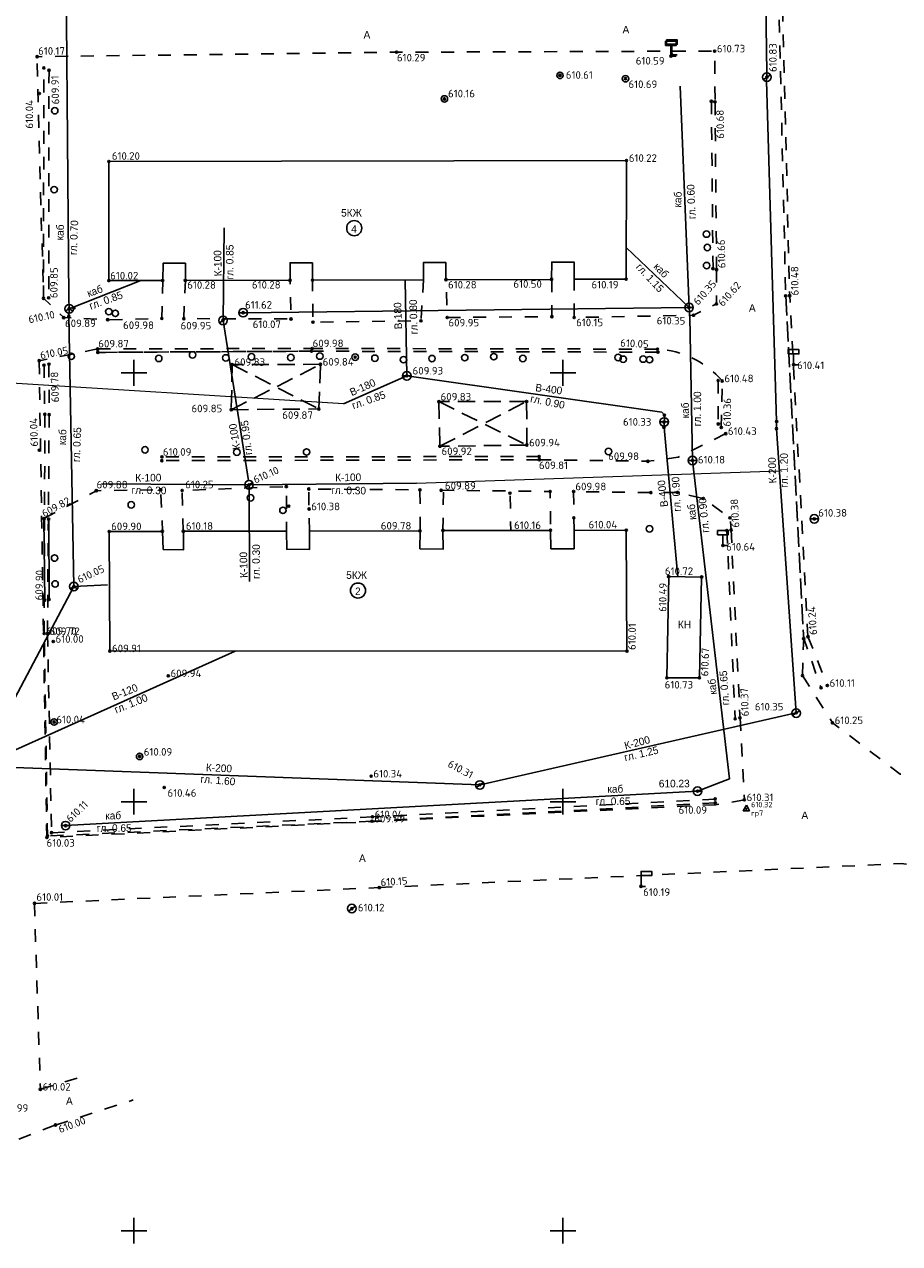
# Model space of a CAD drawing. Header units: metres. Extents: x 550378 to 551400, y 4595394 to 4596257.
# Tile 24 of 43: x 550937 to 551039, y 4595798 to 4595941. Entities that reach past the tile are written whole.
import ezdxf

# ---------------------------------------------------------------- set-up
doc = ezdxf.new("R2010")
doc.units = ezdxf.units.M
doc.header["$PDMODE"] = 32
doc.header["$PDSIZE"] = 0.25
doc.linetypes.add('Д_ТРОТ_ТРУБА', pattern=[3, 1.5, -1.5])
doc.linetypes.add('НАВЕС_ОПОРЫ', pattern=[3, 2, -1])
for name, color, linetype in [('(001) Сетка', 92, 'Continuous'), ('(003) Пункты', 7, 'Continuous'), ('(007) Здания', 7, 'Continuous'), ('(011) Колодцы', 7, 'Continuous'), ('(014) Водопровод', 5, 'ИК_Водопровод -------в--------'), ('(016) Кабель', 1, 'Continuous'), ('(017) Канализация', 32, 'KANALIS_K_1'), ('(025) Дорога', 7, 'Continuous'), ('(026) Д_знаки', 7, 'Continuous'), ('(038) Деревья', 7, 'Continuous'), ('daroga', 6, 'Continuous'), ('V-CTRL-HCPT', 150, 'Continuous'), ('V-NODE', 1, 'Continuous'), ('V-NODE-TEXT', 11, 'Continuous')]:
    doc.layers.add(name, color=color, linetype=linetype)
doc.styles.add('BM-431', font='txt')
doc.styles.add('D-431', font='txt')
doc.styles.add('P-131', font='txt')
doc.styles.add('S', font='txtwr', dxfattribs={"oblique": 15})
doc.styles.get("Standard").update_dxf_attribs({"font": 'simplex.shx'})
doc.linetypes.add('KANALIS_K', pattern='A,1,["<",Standard,S=1.8,R=0,X=-0.9,Y=-0.9],3,-1,["К",Standard,S=1.8,R=0,X=-0.9,Y=-0.9],-1,10', length=16)
doc.linetypes.add('KANALIS_K_1', pattern='A,1,[">",Standard,S=1.8,R=0,X=-0.9,Y=-0.9],3,-1,["К",Standard,S=1.8,R=0,X=-0.9,Y=-0.9],-1,10', length=16)
doc.linetypes.add('KANALIS_KN', pattern='A,1,["<",Standard,S=1.8,R=0,X=-0.9,Y=-0.9],3,-1,["КН",Standard,S=1.8,R=0,X=-0.9,Y=-0.9],-3,10', length=18)
doc.linetypes.add('ИК_Водопровод -------в--------', pattern='A,9,-0.6,["В",Standard,S=1.2,R=0,X=0,Y=-0.6],-1.2', length=10.8)
doc.linetypes.add('ИК_Э_КАБ_НН', pattern='A,8,-2,["<",Standard,S=1,R=0,X=0,Y=-0.5],8,[">",Standard,S=1,R=0,X=-0.5,Y=-0.5],-2', length=20)

# ---------------------------------------------------------------- blocks, each defined once
blk = doc.blocks.new('I01179')
for q in [(-0.87, -0.5), (0.87, -0.5)]:
    blk.add_line((0, 0), q)
blk.add_circle((0, 0), 1)
at = {"color": 4, "style": 'S', "oblique": 15}
blk.add_attdef('Z', (1.666403, -1.198549), '', height=2, dxfattribs=at)
blk = doc.blocks.new('I01172')
blk.add_line((-1, 0), (1, 0))
blk.add_circle((0, 0), 1)
at = {"style": 'S', "oblique": 15}
for tag, p in [('Z', (1.710759, 0.304264)), ('D', (1.754081, -2.326638))]:
    blk.add_attdef(tag, p, '', height=2, dxfattribs=at)
blk = doc.blocks.new('I01171')
blk.add_line((-0.722283, 0.697501), (0.702286, -0.69785))
blk.add_circle((0, 0), 1)
at = {"color": 4, "style": 'S', "oblique": 15}
blk.add_attdef('Z', (1.616431, -1.093486), '', height=2, dxfattribs=at)
blk = doc.blocks.new('d')
at = {"layer": '(038) Деревья'}
blk.add_ellipse((0, 0), major_axis=(0.265, 0.265), ratio=1, start_param=5.497787, end_param=11.780972, dxfattribs=at)
blk = doc.blocks.new('I02090')
at = {"linetype": 'Continuous'}
blk.add_lwpolyline([(1, 0), (0, 0), (0, 3.5), (2.5, 3.5), (2.5, 2.5), (0, 2.5)], dxfattribs=at)
at = {"color": 4, "style": 'S', "oblique": 15}
blk.add_attdef('Z', (2.024252, -0.306802), '', height=2, dxfattribs=at)
blk = doc.blocks.new('I02060')
at = {"linetype": 'Continuous'}
blk.add_lwpolyline([(-1.25, 3.5), (1.25, 3.5), (1.25, 2.5), (-1.25, 2.5)], close=True, dxfattribs=at)
blk.add_lwpolyline([(0, 2.5), (0, 0), (1.25, 0)], dxfattribs=at)
at = {"color": 4, "style": 'S', "oblique": 15}
blk.add_attdef('Z', (1.979268, -0.203592), '', height=2, dxfattribs=at)
blk = doc.blocks.new('STA')
blk.add_lwpolyline([(0, 1), (-0.87, -0.5), (0.87, -0.5)], close=True)
blk.add_circle((0, 0), 0.118)
blk = doc.blocks.new('*U335', base_point=(551021.52, 4595849.17, 610.32))
at = {"layer": 'V-NODE-TEXT', "linetype": 'ByBlock', "char_height": 0.625}
for s, insert, attachment_point in [('610.32', (551022.07, 4595849.36, 610.32), 7), ('rp7', (551022.07, 4595848.99, 610.32), 1)]:
    blk.add_mtext(s, dxfattribs=dict(at, insert=insert, attachment_point=attachment_point))
blk = doc.blocks.new('*U336', base_point=(551021.5215, 4595849.174, 610.32))
at = {"layer": 'V-CTRL-HCPT'}
blk.add_blockref('*U335', (551021.5215, 4595849.174, 610.32), dxfattribs=at)
blk = doc.blocks.new('*U337', base_point=(551021.5215, 4595849.174, 610.32))
at = {"layer": 'V-CTRL-HCPT'}
blk.add_blockref('*U336', (551021.5215, 4595849.174, 610.32), dxfattribs=at)
at = {"layer": 'V-CTRL-HCPT', "xscale": 0.4166666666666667, "yscale": 0.4166666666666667, "zscale": 0.4166666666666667}
blk.add_blockref('STA', (551021.5215, 4595849.174, 610.32), dxfattribs=at)

msp = doc.modelspace()

# ---------------------------------------------------------------- linework, layer by layer
at = {"layer": '(001) Сетка'}
for p, q in [((550950.15, 4595901.5), (550950.15, 4595898.5)), ((551000.15, 4595901.5), (551000.15, 4595898.5)), ((550948.65, 4595900), (550951.65, 4595900)), ((550998.65, 4595900), (551001.65, 4595900)), ((550950.15, 4595851.5), (550950.15, 4595848.5)), ((551000.15, 4595851.5), (551000.15, 4595848.5)), ((550948.65, 4595850), (550951.65, 4595850)), ((550998.65, 4595850), (551001.65, 4595850)), ((550950.15, 4595801.5), (550950.15, 4595798.5)), ((551000.15, 4595801.5), (551000.15, 4595798.5)), ((550948.65, 4595800), (550951.65, 4595800)), ((550998.65, 4595800), (551001.65, 4595800))]:
    msp.add_line(p, q, dxfattribs=at)
at = {"layer": '(003) Пункты', "color": 7}
for p in [(550938.86, 4595936.85, 610.17), (550980.76, 4595937.37, 610.29), (551012.73, 4595936.91, 610.59), (551012.84, 4595937.05, 610.59), (551017.82, 4595937.5, 610.73), (550939.65, 4595935.54, 610.02), (550940.25, 4595935.26, 609.91), (550999.8, 4595934.67, 610.61), (551007.43, 4595934.28, 610.69), (551023.92, 4595934.47, 1837.29), (551023.92, 4595934.47, 610.83), (550939.13, 4595932.56, 610.04), (550986.33, 4595931.93, 610.14), (550986.33, 4595931.92, 610.16), (551017.44, 4595931.64, 610.67), (551017.87, 4595931.58, 610.68), (550947.22, 4595924.63, 610.2), (551007.56, 4595924.74, 610.22), (550986.51, 4595910.86, 610.27), (550998.82, 4595910.9, 610.5), (551007.51, 4595910.91, 610.19), (551017.64, 4595912.15, 610.56), (551018.05, 4595912.02, 610.66), (550947.23, 4595910.75, 610.02), (550953.5, 4595910.76, 610.03), (550956.13, 4595910.77, 610.28), (550968.33, 4595910.78, 610.28), (550970.96, 4595910.8, 611.46), (550939.6, 4595908.69, 609.98), (550940.21, 4595908.74, 609.85), (551018.03, 4595908.03, 610.62), (551026.11, 4595908.97, 610.5), (551026.57, 4595909, 610.48), (550942.55, 4595906.59, 609.4), (550942.6, 4595907.47, 7.55), (550942.6, 4595907.47, 610.1), (550943.17, 4595907.57, 609.26), (550962.87, 4595907.01, 1838.29), (550962.87, 4595907.01, 611.62), (551014.84, 4595907.61, 1838.29), (551014.84, 4595907.61, 610.35), (551015.37, 4595906.71, 610.35), (550941.96, 4595906.43, 609.89), (550947.09, 4595906.19, 610.08), (550953.39, 4595906.34, 609.98), (550955.96, 4595906.32, 609.99), (550960.53, 4595906.11, 609.95), (550968.46, 4595906.28, 610.07), (550971.02, 4595905.91, 610.52), (550983.61, 4595906.06, 610.12), (550986.65, 4595906.45, 609.95), (550998.86, 4595906.55, 610.03), (551001.46, 4595906.45, 610.15), (550945.92, 4595902.78, 609.87), (550945.93, 4595902.38, 609.85), (550970.85, 4595902.52, 609.93), (550970.91, 4595902.84, 609.98), (551011.16, 4595902.76, 610.05), (551011.23, 4595902.41, 610.06), (550939.1, 4595901.41, 610.04), (550939.67, 4595900.9, 609.97), (550940.24, 4595901, 609.78), (550961.6, 4595900.96, 609.83), (550971.88, 4595900.99, 609.84), (550975.93, 4595901.82, 609.92), (551027.03, 4595900.95, 610.41), (550981.95, 4595899.64, 6.2), (550981.95, 4595899.64, 609.93), (551018.23, 4595899.1, 610.39), (551018.7, 4595899.05, 610.48), (550985.68, 4595896.64, 609.83), (550995.91, 4595896.65, 609.86), (550961.49, 4595895.7, 609.85), (550971.69, 4595895.79, 609.87), (550939.76, 4595895.16, 609.88), (550939.76, 4595895.15, 609.86), (550940.27, 4595895.13, 609.84), (551011.93, 4595894.27, 617.98), (551011.93, 4595894.27, 610.33), (551011.97, 4595895.06, 609.23), (551018.25, 4595894.03, 610.39), (551025.05, 4595894.32, 609.34), (551011.93, 4595893.63, 609.16), (551018.6, 4595893.62, 610.36), (551019.11, 4595892.91, 610.43), (551025.03, 4595893.49, 609.28), (550939.13, 4595890.98, 610.04), (550985.81, 4595891.44, 609.92), (550995.94, 4595891.58, 609.94), (550953.39, 4595889.76, 610.36), (550953.41, 4595890.2, 610.09), (550997.38, 4595890.24, 609.84), (550997.4, 4595889.87, 609.81), (551010.04, 4595889.69, 609.98), (551015.25, 4595889.78, 1227.94), (551015.25, 4595889.78, 610.18), (550963.57, 4595886.94, 609.79), (550967.91, 4595886.74, 610.4), (550945.76, 4595886.26, 609.88), (550953.27, 4595886.37, 609.86), (550955.77, 4595886.29, 610.25), (550970.52, 4595886.46, 609.9), (550983.48, 4595886.36, 609.9), (550985.95, 4595886.31, 609.89), (550993.97, 4595885.98, 609.99), (550998.65, 4595886.17, 610.05), (551001.39, 4595886.16, 609.98), (551010.39, 4595886.04, 610.25), (551013.51, 4595886.06, 610.39), (551016.51, 4595885.35, 610.52), (550968.19, 4595884.45, 610.58), (550970.56, 4595884.13, 610.38), (550939.66, 4595883, 609.82), (550940.21, 4595882.95, 609.77), (551001.42, 4595883.1, 610.12), (551019.62, 4595883.09, 610.48), (551029.44, 4595882.97, 1838.33), (551029.44, 4595882.97, 610.38), (550947.27, 4595881.51, 609.9), (550953.46, 4595881.52, 610.05), (550955.9, 4595881.53, 610.18), (550983.49, 4595881.59, 609.78), (550986.16, 4595881.63, 609.73), (550998.7, 4595881.65, 610.16), (551007.53, 4595881.66, 610.03), (551019.25, 4595881.62, 610.34), (551019.74, 4595881.68, 610.38), (551018.79, 4595879.88, 610.64), (551012.47, 4595876.25, 610.49), (551016.31, 4595876.2, 610.72), (550943.14, 4595875.08, 610.05), (550943.14, 4595875.08, 7.5), (550939.76, 4595873.51, 609.9), (550940.26, 4595873.57, 609.89), (550939.69, 4595869.61, 609.7), (550940.07, 4595869.59, 609.72), (550940.75, 4595868.69, 610), (551028.2, 4595869.02, 610.24), (551028.7, 4595869.25, 610.24), (550947.33, 4595867.58, 609.91), (551007.61, 4595867.55, 610.01), (550954.15, 4595864.68, 609.94), (551012.26, 4595864.45, 610.73), (551016.05, 4595864.45, 610.67), (551028.06, 4595864.71, 610.24), (551030.23, 4595863.28, 610.18), (551030.96, 4595863.55, 610.11), (551020.21, 4595859.67, 610.4), (551020.78, 4595859.78, 610.37), (551027.32, 4595860.36, 610.34), (551027.32, 4595860.36, 610.34), (550940.84, 4595859.3, 610.04), (551031.55, 4595859.21, 610.25), (550950.81, 4595855.29, 610.09), (550977.79, 4595852.98, 610.34), (550953.68, 4595851.67, 610.46), (550990.46, 4595851.97, 4.01), (551015.84, 4595851.24, 617.76), (551015.84, 4595851.24, 610.29), (551017.89, 4595850.32, 610.1), (551017.91, 4595849.87, 610.09), (551021.29, 4595850.22, 610.3), (550942.19, 4595847.22, 617.76), (550942.19, 4595847.22, 610.11), (550977.9, 4595847.74, 609.99), (550977.94, 4595848.24, 610.04), (550939.99, 4595845.84, 610.03), (550940.07, 4595846.01, 609.98), (550940.55, 4595846.4, 609.87), (550978.74, 4595840, 610.15), (551009.25, 4595840.14, 610.19), (550938.55, 4595838.16, 610.01), (550975.55, 4595837.55, 610.12), (550939.24, 4595816.49, 610.02), (550941.01, 4595812.32, 610)]:
    msp.add_point(p, dxfattribs=at)
at = {"layer": '(007) Здания', "flags": 128}
for points in [[(551007.51, 4595910.91), (551007.56, 4595924.74), (550947.22, 4595924.63), (550947.23, 4595910.75)], [(551001.44, 4595881.64), (551007.53, 4595881.66), (551007.61, 4595867.55), (550947.33, 4595867.58), (550947.27, 4595881.51), (550953.48, 4595881.52), (550953.56, 4595879.42), (550955.91, 4595879.35), (550955.91, 4595881.53), (550967.93, 4595881.56)], [(550953.48, 4595881.53), (550947.27, 4595881.51), (550947.33, 4595867.58), (551007.61, 4595867.55), (551007.53, 4595881.66), (551001.44, 4595881.64)], [(550998.7, 4595881.64), (550986.16, 4595881.6), (550986.17, 4595879.43), (550983.47, 4595879.5), (550983.51, 4595881.6), (550970.59, 4595881.56), (550970.59, 4595879.39), (550967.95, 4595879.43), (550967.93, 4595881.56), (550955.91, 4595881.53)], [(550998.7, 4595881.64), (550986.16, 4595881.61)], [(550998.7, 4595881.63), (550998.72, 4595879.49)], [(551001.44, 4595879.47), (551001.44, 4595881.64)], [(550998.72, 4595879.49), (551001.44, 4595879.47)]]:
    msp.add_lwpolyline(points, dxfattribs=at)
msp.add_lwpolyline([(550968.34, 4595910.8), (550956.14, 4595910.77), (550956.14, 4595912.77), (550953.54, 4595912.78), (550953.53, 4595910.76), (550947.23, 4595910.75), (550947.22, 4595924.63), (551007.56, 4595924.74), (551007.51, 4595910.91), (551001.44, 4595910.9), (551001.44, 4595912.9), (550998.84, 4595912.91), (550998.83, 4595910.89), (550986.51, 4595910.85), (550986.5, 4595912.85), (550983.9, 4595912.86), (550983.89, 4595910.85), (550970.95, 4595910.81), (550970.95, 4595912.81), (550968.35, 4595912.82)], close=True, dxfattribs=at)
at = {"layer": '(007) Здания', "linetype": 'НАВЕС_ОПОРЫ'}
for points in [[(550961.49, 4595895.7), (550971.88, 4595900.99)], [(550985.68, 4595896.64), (550995.94, 4595891.58), (550995.91, 4595896.65), (550985.68, 4595896.64), (550985.81, 4595891.44), (550995.91, 4595896.65)]]:
    msp.add_lwpolyline(points, dxfattribs=at)
at = {"layer": '(007) Здания', "linetype": 'НАВЕС_ОПОРЫ', "flags": 128}
for points in [[(550961.6, 4595900.96), (550961.49, 4595895.7)], [(550971.88, 4595900.99), (550961.6, 4595900.96)], [(550971.69, 4595895.79), (550971.88, 4595900.99)], [(550961.49, 4595895.7), (550971.69, 4595895.79)], [(550995.94, 4595891.58), (550985.81, 4595891.44)]]:
    msp.add_lwpolyline(points, dxfattribs=at)
at = {"layer": '(007) Здания', "linetype": 'НАВЕС_ОПОРЫ'}
msp.add_lwpolyline([(550961.6, 4595900.96), (550971.69, 4595895.79), (550971.88, 4595900.99)], close=True, dxfattribs=at)
at = {"layer": '(007) Здания', "linetype": 'ByBlock'}
msp.add_lwpolyline([(551012.47, 4595876.25), (551016.31, 4595876.2), (551016.05, 4595864.45), (551012.26, 4595864.45)], close=True, dxfattribs=at)
msp.add_lwpolyline([(551012.47, 4595876.25), (551016.31, 4595876.2), (551016.05, 4595864.45)], dxfattribs=at)
at = {"layer": '(007) Здания'}
for centre in [(550975.82, 4595916.86), (550976.26, 4595874.62)]:
    msp.add_circle(centre, 0.88, dxfattribs=at)
at = {"layer": '(014) Водопровод', "flags": 128}
for points in [[(550981.95, 4595899.64), (550981.74, 4595910.82)], [(550981.95, 4595899.64), (550974.57, 4595896.39)], [(550981.95, 4595899.64), (550981.95, 4595899.64), (551011.67, 4595895.41)], [(551013.52, 4595876.18), (551011.93, 4595893.63), (551011.97, 4595895.06), (551011.67, 4595895.41)], [(550866.06, 4595851.69), (550866.06, 4595851.69), (550866.06, 4595851.69), (550927.08, 4595852.1), (550927.36, 4595852.11), (550927.9, 4595852.28), (550961.94, 4595867.57)]]:
    msp.add_lwpolyline(points, dxfattribs=at)
at = {"layer": '(014) Водопровод', "lineweight": 0, "flags": 128}
msp.add_lwpolyline([(550974.57, 4595896.39), (550932.08, 4595899.02)], dxfattribs=at)
at = {"layer": '(016) Кабель', "linetype": 'ИК_Э_КАБ_НН', "flags": 128}
for points in [[(550943.14, 4595875.08), (550943.14, 4595875.08), (550942.55, 4595906.59), (550942.6, 4595907.47), (550942.55, 4595908.69), (550942.12, 4595959.56), (550942.12, 4595959.56), (550947.13, 4595967.99)], [(551014.84, 4595907.61), (551013.81, 4595933.43)], [(551014.84, 4595907.61), (551007.52, 4595914.62)], [(551015.84, 4595851.24), (551019.55, 4595852.67), (551015.25, 4595889.78), (551014.94, 4595906.48), (551014.84, 4595907.61), (550962.87, 4595907.01)], [(550927.89, 4595846.28), (550943.14, 4595875.08), (550943.14, 4595875.08), (550947.07, 4595875.27)], [(551015.84, 4595851.24), (550942.19, 4595847.22)]]:
    msp.add_lwpolyline(points, dxfattribs=at)
at = {"layer": '(016) Кабель', "linetype": 'ИК_Э_КАБ_НН', "ltscale": 0.3, "flags": 128}
msp.add_lwpolyline([(550950.94, 4595910.76), (550942.6, 4595907.47)], dxfattribs=at)
at = {"layer": '(017) Канализация', "linetype": 'KANALIS_K', "flags": 128}
for points in [[(550897.67, 4595855.44), (550990.49, 4595851.98), (551027.32, 4595860.36), (551027.32, 4595860.36), (551025.03, 4595893.49), (551025.05, 4595894.32), (551023.88, 4595934.05), (551023.92, 4595934.98), (551023.38, 4595973.06), (551023.38, 4595973.06), (551021.75, 4596020.03), (551021.75, 4596020.03), (551020.91, 4596061.18), (551020.83, 4596061.97), (551020.37, 4596101.34), (551020.37, 4596101.34), (551020.37, 4596101.34), (551019.3, 4596142.97), (551019.3, 4596142.97), (551018.01, 4596183.47), (551018.01, 4596183.47), (551017.51, 4596219.32)], [(550963.57, 4595886.94), (550946.35, 4595887.05)], [(550963.57, 4595886.94), (550983.07, 4595887.12)]]:
    msp.add_lwpolyline(points, dxfattribs=at)
at = {"layer": '(017) Канализация', "linetype": 'KANALIS_KN', "flags": 128}
for points in [[(550960.53, 4595906.09), (550960.65, 4595916.9)], [(550960.53, 4595906.09), (550963.49, 4595887.46)], [(550963.57, 4595886.94), (550963.62, 4595875.66)]]:
    msp.add_lwpolyline(points, dxfattribs=at)
at = {"layer": '(017) Канализация', "lineweight": 0, "flags": 128}
msp.add_lwpolyline([(550983.07, 4595887.12), (551025.37, 4595888.57)], dxfattribs=at)
at = {"layer": '(025) Дорога', "linetype": 'Д_ТРОТ_ТРУБА', "flags": 128}
for points in [[(551022.4, 4596089.41), (551022.84, 4596062.44), (551023.96, 4596016.12), (551025.02, 4595977.99), (551025.66, 4595945.51), (551026.57, 4595909)], [(551023.54, 4596016.13), (551024.5, 4595978.13), (551025.25, 4595945.65), (551026.11, 4595908.97), (551028.2, 4595869.02), (551030.23, 4595863.28)], [(551017.87, 4595931.86), (551017.82, 4595937.5), (550980.76, 4595937.37), (550938.86, 4595936.85)], [(550953.53, 4595910.76), (550953.39, 4595906.34), (550947.09, 4595906.19), (550941.96, 4595906.43), (550939.6, 4595908.69), (550938.86, 4595936.85)], [(550939.6, 4595908.69), (550939.65, 4595935.54)], [(550940.25, 4595935.26), (550940.21, 4595908.74)], [(551017.44, 4595931.64), (551017.64, 4595912.15)], [(551018.05, 4595912.02), (551017.87, 4595931.58)], [(551018.05, 4595912.02), (551018.03, 4595908.03), (551015.37, 4595906.71), (551001.46, 4595906.45), (551001.44, 4595910.9)], [(550956.14, 4595910.77), (550955.96, 4595906.32), (550968.46, 4595906.28), (550968.34, 4595910.8)], [(550983.89, 4595910.84), (550983.61, 4595906.06), (550971.02, 4595905.91), (550970.95, 4595910.81)], [(550998.85, 4595910.89), (550998.86, 4595906.55), (550986.65, 4595906.45), (550986.51, 4595910.85)], [(551026.11, 4595908.97), (551028.2, 4595869.02)], [(551028.7, 4595869.25), (551026.57, 4595909)], [(550945.92, 4595902.78), (550939.1, 4595901.41), (550939.1, 4595901.41)], [(550945.92, 4595902.78), (550970.91, 4595902.84)], [(551011.23, 4595902.41), (550970.85, 4595902.52), (550945.93, 4595902.38)], [(550970.85, 4595902.52), (550945.93, 4595902.38)], [(551011.23, 4595902.41), (550970.85, 4595902.52)], [(551011.16, 4595902.76), (550970.91, 4595902.84)], [(550939.99, 4595845.84), (550939.1, 4595901.41)], [(550940.24, 4595901), (550940.27, 4595895.13)], [(550939.67, 4595900.9), (550939.76, 4595895.16)], [(551018.23, 4595899.1), (551018.25, 4595894.03)], [(551018.6, 4595893.62), (551018.7, 4595899.05)], [(550939.69, 4595869.61), (550939.76, 4595895.15)], [(550940.27, 4595895.13), (550940.07, 4595869.59)], [(551019.11, 4595892.91), (551013.58, 4595890.15), (551010.04, 4595889.69), (550997.4, 4595889.87)], [(550997.4, 4595889.87), (550953.39, 4595889.76)], [(550997.38, 4595890.24), (550953.41, 4595890.2)], [(550939.66, 4595883), (550945.76, 4595886.26), (550953.27, 4595886.37), (550953.48, 4595881.53)], [(550955.87, 4595881.53), (550955.77, 4595886.29), (550967.91, 4595886.74), (550967.93, 4595881.56)], [(550970.59, 4595881.57), (550970.52, 4595886.46), (550983.48, 4595886.36), (550983.51, 4595881.6)], [(550985.95, 4595886.31), (550998.65, 4595886.17), (550998.7, 4595881.64)], [(550986.16, 4595881.6), (550986.22, 4595886.31)], [(550994, 4595885.68), (550994.06, 4595881.56)], [(551001.44, 4595881.64), (551001.39, 4595886.16), (551010.39, 4595886.04), (551013.51, 4595886.06), (551016.51, 4595885.35), (551019.62, 4595883.09), (551019.74, 4595881.68)], [(551019.25, 4595881.62), (551020.21, 4595859.67)], [(551019.74, 4595881.68), (551020.78, 4595859.78)], [(550940.07, 4595846.01), (550939.69, 4595869.61)], [(550940.07, 4595869.59), (550940.55, 4595846.4)], [(551028.06, 4595864.71), (551028.2, 4595869.02)], [(551028.7, 4595869.25), (551030.96, 4595863.55)], [(551028.06, 4595864.71), (551031.56, 4595859.22), (551039.44, 4595853.23), (551080.13, 4595849.34)], [(551020.78, 4595859.78), (551021.29, 4595850.22)], [(551017.91, 4595849.87), (550977.9, 4595847.74)], [(551017.89, 4595850.32), (550977.94, 4595848.24)], [(550977.9, 4595847.74), (550940.07, 4595846.01)], [(550940.55, 4595846.4), (550977.94, 4595848.24)], [(550978.74, 4595840), (551028.55, 4595842.29), (551039.56, 4595842.79), (551078.78, 4595839.56)], [(550938.55, 4595838.16), (550978.74, 4595840)], [(550938.55, 4595838.16), (550939.24, 4595816.49)], [(550939.24, 4595816.49), (550943.61, 4595817.81)], [(550941.01, 4595812.32), (550950.07, 4595815.24)], [(550922.53, 4595805.88), (550929.95, 4595808.12), (550941.01, 4595812.32)]]:
    msp.add_lwpolyline(points, dxfattribs=at)
msp.add_lwpolyline([(551018.7, 4595899.05, 0.206163), (551011.16, 4595902.76)], format="xyb", dxfattribs=at)
at = {"layer": '(025) Дорога', "linetype": 'Д_ТРОТ_ТРУБА'}
msp.add_polyline3d([(551021.29, 4595850.22, 0), (551017.95, 4595849.66, 610.03), (550939.99, 4595845.84, 610.03)], dxfattribs=at)
at = {"linetype": 'ByBlock', "flags": 128}
for points in [[(550939.66, 4595883), (550939.76, 4595873.51)], [(550940.26, 4595873.57), (550940.21, 4595882.95)]]:
    msp.add_lwpolyline(points, dxfattribs=at)
at = {"layer": 'daroga', "flags": 128}
msp.add_lwpolyline([(551017.82, 4595937.5), (551017.82, 4595937.5)], dxfattribs=at)

# ---------------------------------------------------------------- block references
at = {"layer": '(011) Колодцы', "color": 30, "true_color": 0xf8991e, "xscale": 0.4999999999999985, "yscale": 0.4999999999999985, "zscale": 0.4999999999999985, "rotation": 78.81957851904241}
for p in [(551023.92, 4595934.46, 1833.28), (550960.53, 4595906.1, 605.95), (550963.56, 4595886.93, 605.79), (551027.32, 4595860.34, 606.33), (550990.46, 4595851.96), (550975.55, 4595837.55, 610.12)]:
    msp.add_blockref('I01171', p, dxfattribs=at)
at = {"layer": '(011) Колодцы', "lineweight": 0, "xscale": 0.5, "yscale": 0.5, "zscale": 0.5}
for p in [(551014.84, 4595907.61, 1832.09), (550962.87, 4595907.01, 1832.09), (550981.95, 4595899.64), (551011.93, 4595894.27, 611.79), (551015.25, 4595889.78, 1221.75), (551029.44, 4595882.97, 1832.13), (551015.84, 4595851.24, 611.56), (550942.19, 4595847.22, 611.56)]:
    msp.add_blockref('I01172', p, dxfattribs=at)
at = {"layer": '(011) Колодцы', "xscale": 0.5, "yscale": 0.5, "zscale": 0.5}
for p in [(550942.6, 4595907.47, 610.1), (550943.14, 4595875.08, 610.05)]:
    msp.add_blockref('I01179', p, dxfattribs=at)
at = {"layer": '(026) Д_знаки', "xscale": 0.5, "yscale": 0.5, "zscale": 0.5}
for name, p in [('I02060', (551012.73, 4595936.91, 610.59)), ('I02060', (551012.84, 4595937.05, 610.59)), ('I02060', (551027.03, 4595900.95, 610.41)), ('I02060', (551018.79, 4595879.88, 610.64)), ('I02090', (551009.25, 4595840.14, 610.19))]:
    msp.add_blockref(name, p, dxfattribs=at)
at = {"layer": '(038) Деревья', "linetype": 'Continuous'}
for p in [(550999.8, 4595934.67, 610.61), (551007.43, 4595934.28, 610.69), (550986.33, 4595931.93, 610.14), (550940.92, 4595930.55, 610.37), (550940.85, 4595921.35, 610.3), (551016.88, 4595916.17, 610.59), (551016.97, 4595914.61, 610.55), (551016.89, 4595912.5, 610.32), (550947.22, 4595907.13, 610.07), (550947.98, 4595906.93, 610.08), (550956.98, 4595902.09, 609.94), (550942.85, 4595901.92, 610.1), (550953.04, 4595901.68, 609.92), (550960.86, 4595901.74, 609.92), (550963.84, 4595901.86, 609.9), (550968.43, 4595901.79, 609.92), (550971.81, 4595901.95), (550975.93, 4595901.82, 609.92), (550978.23, 4595901.7, 609.94), (550981.56, 4595901.53, 610.01), (550984.88, 4595901.66, 609.96), (550988.7, 4595901.77, 609.89), (550992.08, 4595901.88, 610.02), (550995.47, 4595901.67, 610.1), (551006.57, 4595901.79, 610.06), (551007.17, 4595901.58, 610.05), (551009.5, 4595901.6, 610.14), (551010.24, 4595901.53, 610.22), (550951.44, 4595891.02, 610.03), (550962.14, 4595890.75, 609.93), (550970.27, 4595890.77, 610.03), (551005.45, 4595890.83, 610.02), (550963.73, 4595885.43, 609.98), (550949.83, 4595884.61, 609.98), (550967.51, 4595883.97, 609.96), (551010.23, 4595881.81, 610.51), (550940.9, 4595878.41, 610.01), (550940.96, 4595875.39, 610.13), (550940.84, 4595859.3, 610.04), (550950.81, 4595855.29, 610.09)]:
    msp.add_blockref('d', p, dxfattribs=at)
at = {"layer": 'V-NODE'}
msp.add_blockref('*U337', (551021.52, 4595849.17, 610.32), dxfattribs=at)

# ---------------------------------------------------------------- texts
at = {"layer": '(003) Пункты', "color": 7}
for s, p in [('610.17', (550938.98, 4595937.08, 610.17)), ('610.73', (551018.08, 4595937.35, 610.73)), ('610.29', (550980.8, 4595936.3, 610.29)), ('610.59', (551008.63, 4595935.93, 610.59)), ('610.61', (551000.48, 4595934.28, 610.61)), ('610.69', (551007.78, 4595933.2, 610.69)), ('610.16', (550986.75, 4595932.11, 610.16)), ('610.20', (550947.57, 4595924.83, 610.2)), ('610.22', (551007.82, 4595924.59, 610.22)), ('610.02', (550947.38, 4595910.89, 610.02)), ('610.28', (550956.36, 4595909.8, 610.28)), ('610.28', (550963.9, 4595909.82, 610.28)), ('610.28', (550986.75, 4595909.83, 610.27)), ('610.50', (550994.37, 4595909.91, 610.5)), ('610.19', (551003.47, 4595909.84, 610.19)), ('611.62', (550963.1, 4595907.48, 611.62)), ('609.89', (550942.11, 4595905.33, 609.89)), ('609.98', (550948.88, 4595905.11, 609.98)), ('609.95', (550955.58, 4595905.05, 607.7)), ('610.07', (550963.99, 4595905.22, 610.07)), ('609.95', (550986.8, 4595905.4, 609.95)), ('610.15', (551001.68, 4595905.43, 610.15)), ('609.87', (550945.99, 4595902.96, 609.87)), ('609.98', (550970.97, 4595902.99, 609.98)), ('609.83', (550961.86, 4595900.81, 609.83)), ('609.84', (550972.14, 4595900.84, 609.84)), ('610.41', (551027.44, 4595900.44, 610.41)), ('609.93', (550982.62, 4595899.8, 612.84)), ('610.48', (551018.96, 4595898.9, 610.48)), ('609.83', (550985.88, 4595896.77, 609.83)), ('609.85', (550956.85, 4595895.4, 609.85)), ('609.87', (550967.43, 4595894.63, 609.87)), ('610.33', (551007.14, 4595893.84, 610.33)), ('610.43', (551019.37, 4595892.76, 610.43)), ('610.09', (550953.52, 4595890.34, 610.09)), ('609.92', (550985.99, 4595890.42, 609.92)), ('609.94', (550996.2, 4595891.43, 609.94)), ('609.81', (550997.35, 4595888.78, 609.81)), ('609.98', (551005.41, 4595889.84, 609.98)), ('610.18', (551015.87, 4595889.43, 610.18)), ('609.88', (550945.79, 4595886.53, 609.88)), ('610.25', (550956.12, 4595886.54, 610.25)), ('609.89', (550986.39, 4595886.39, 609.89)), ('609.98', (551001.59, 4595886.31, 609.98)), ('610.38', (550970.81, 4595883.98, 610.38)), ('610.38', (551029.9, 4595883.24, 610.38)), ('609.90', (550947.49, 4595881.66, 609.9)), ('610.18', (550956.2, 4595881.7, 610.18)), ('609.78', (550978.91, 4595881.73, 609.78)), ('610.16', (550994.45, 4595881.8, 610.16)), ('610.04', (551003.13, 4595881.87, 610.03)), ('610.64', (551019.17, 4595879.28, 610.64)), ('610.72', (551012.03, 4595876.44, 610.72)), ('609.70', (550939.95, 4595869.46, 609.7)), ('609.72', (550940.33, 4595869.44, 609.72)), ('610.00', (550941.01, 4595868.54, 610)), ('609.91', (550947.59, 4595867.43, 609.91)), ('609.94', (550954.41, 4595864.53, 609.94)), ('610.73', (551012, 4595863.2, 610.73)), ('610.11', (551031.22, 4595863.4, 610.11)), ('610.35', (551022.51, 4595860.64, 608.09)), ('610.04', (550941.1, 4595859.15, 610.04)), ('610.25', (551031.81, 4595859.06, 610.25)), ('610.09', (550951.29, 4595855.38, 610.09)), ('610.34', (550978.05, 4595852.83, 610.34)), ('610.46', (550954.06, 4595850.59, 610.46)), ('610.31', (551021.55, 4595850.07, 610.3)), ('609.99', (550978.16, 4595847.59, 609.99)), ('610.04', (550978.2, 4595848.09, 610.04)), ('610.09', (551013.62, 4595848.6, 610.09)), ('610.03', (550939.96, 4595844.77, 610.03)), ('610.19', (551009.49, 4595839.03, 610.19)), ('610.01', (550938.78, 4595838.46, 610.01)), ('610.12', (550976.24, 4595837.23, 610.12)), ('610.02', (550939.5, 4595816.34, 610.02)), ('609.99', (550934.25, 4595813.87, 609.99))]:
    msp.add_text(s, height=0.88, dxfattribs=at).set_placement(p)
for s, rotation, p in [('610.83', 90, (551025.05, 4595935.06, 610.83)), ('609.91', 91.2536, (550941.45, 4595931.3, 609.91)), ('610.04', 89.8828, (550938.39, 4595928.46, 610.04)), ('610.68', 90.7965, (551018.93, 4595927.29, 610.68)), ('610.66', 91.6329, (551019.1, 4595912.2, 610.66)), ('610.48', 90.4962, (551027.61, 4595909.02, 610.48)), ('609.85', 89.3226, (550941.24, 4595908.7, 609.85)), ('610.35', 48.9613, (551015.91, 4595907.8, 610.35)), ('610.62', 48.9613, (551018.8, 4595907.65, 610.62)), ('610.10', 11.8224, (550937.95, 4595905.76, 4.94)), ('610.35', 359.4872, (551011.07, 4595905.65, 610.35)), ('610.05', 357.111, (551006.8, 4595903.06, 610.05)), ('610.05', 11.0965, (550939.3, 4595901.58, 610.04)), ('609.78', 91.7134, (550941.42, 4595896.57, 609.78)), ('610.36', 89.083, (551019.7, 4595893.73, 610.36)), ('610.04', 91.6253, (550938.97, 4595891.41, 610.04)), ('610.10', 23.8806, (550964.3, 4595887.07, 607.54)), ('609.82', 28.1729, (550939.7, 4595883.13, 609.82)), ('610.38', 92.9966, (551020.71, 4595881.98, 610.38)), ('609.90', 88.7958, (550939.51, 4595873.47, 609.9)), ('610.05', 25.0408, (550943.81, 4595875.45, 610.05)), ('610.49', 88.9767, (551012.19, 4595872.13, 610.49)), ('610.24', 94.1027, (551029.77, 4595869.47, 610.24)), ('610.01', 89.0792, (551008.61, 4595867.69, 610.01)), ('610.67', 88.0647, (551017.08, 4595864.61, 610.67)), ('610.37', 92.0142, (551021.82, 4595859.97, 610.37)), ('610.31', 331.9865, (550986.63, 4595854.13, 610.31)), ('610.11', 43.618, (550942.76, 4595847.54, 610.11)), ('610.15', 3.7884, (550978.92, 4595840.17, 610.15)), ('610.00', 20.4274, (550941.54, 4595811.37, 610))]:
    msp.add_text(s, height=0.88, rotation=rotation, dxfattribs=at).set_placement(p)
at = {"layer": '(003) Пункты', "color": 7, "style": 'D-431'}
msp.add_text('610.23', height=0.88, rotation=0.1672, dxfattribs=at).set_placement((551011.32, 4595851.68, 1224.4))
at = {"layer": '(007) Здания', "style": 'P-131'}
for s, p in [('5КЖ', (550974.29, 4595918.21)), ('4', (550975.47, 4595916.32)), ('5КЖ', (550974.88, 4595875.98)), ('2', (550975.91, 4595874.09)), ('КН', (551013.54, 4595870.22))]:
    msp.add_text(s, height=0.88, dxfattribs=at).set_placement(p)
at = {"layer": '(014) Водопровод', "color": 0, "linetype": 'Continuous', "style": 'D-431'}
for s, rotation, p in [('В-180', 91.9304, (550981.4, 4595905.09)), ('гл. 0.80', 91.4138, (550983.21, 4595904.5)), ('В-180', 23.9403, (550975.54, 4595897.27)), ('В-400', 352.8742, (550996.89, 4595897.86)), ('гл. 0.85', 19.563, (550975.73, 4595895.74)), ('гл. 0.90', 348.4968, (550996.28, 4595896.6)), ('В-400', 97.2086, (551012.41, 4595884.42)), ('гл. 0.90', 92.8313, (551013.89, 4595883.85)), ('В-120', 21.9455, (550947.79, 4595861.8)), ('гл. 1.00', 21.9455, (550948.08, 4595860.28))]:
    msp.add_text(s, height=0.88, rotation=rotation, dxfattribs=at).set_placement(p)
at = {"layer": '(016) Кабель', "color": 0, "linetype": 'Continuous', "style": 'D-431'}
for s, rotation, p in [('каб', 88.047, (551013.92, 4595919.26)), ('гл. 0.60', 92.2381, (551015.61, 4595917.93)), ('каб', 87.781, (550941.93, 4595915.43)), ('гл. 0.70', 87.5947, (550943.49, 4595913.71)), ('гл. 1.15', 312.8877, (551008.58, 4595912.27)), ('каб', 314.368, (551010.64, 4595912.31)), ('каб', 19.9933, (550944.87, 4595908.81)), ('гл. 0.85', 19.807, (550945.12, 4595907.35)), ('гл. 1.00', 89.4311, (551016.22, 4595893.77)), ('каб', 90.9114, (551014.84, 4595894.7)), ('каб', 87.781, (550942.21, 4595891.56)), ('гл. 0.65', 87.5947, (550943.84, 4595889.58)), ('гл. 0.90', 95.4671, (551017.2, 4595881.4)), ('каб', 95.3701, (551015.69, 4595882.9)), ('каб', 95.3701, (551018.08, 4595862.53)), ('гл. 0.65', 93.8898, (551019.53, 4595861.27)), ('каб', 1.6087, (551005.34, 4595851.03)), ('гл. 0.65', 0.1284, (551003.95, 4595849.62)), ('каб', 1.6087, (550946.82, 4595847.93, 610.03)), ('гл. 0.65', 0.1284, (550945.82, 4595846.49, 610.03))]:
    msp.add_text(s, height=0.88, rotation=rotation, dxfattribs=at).set_placement(p)
at = {"layer": '(017) Канализация', "color": 0, "linetype": 'Continuous', "ltscale": 0.5, "style": 'D-431'}
for s, rotation, p in [('К-100', 91.365, (550960.39, 4595911.26, 609.43)), ('гл. 0.85', 89.6043, (550961.73, 4595910.88, 609.43)), ('К-100', 99.0335, (550962.55, 4595891.13, -1222.66)), ('гл. 0.95', 97.0421, (550963.94, 4595890.47, -1222.66)), ('К-200', 91.734, (551025.03, 4595887.13, 0.32)), ('гл. 1.20', 89.9734, (551026.35, 4595886.59, 0.32)), ('К-100', 0.9008, (550950.31, 4595887.31, -1832.59)), ('К-100', 0.9008, (550973.6, 4595887.35, -1832.59)), ('гл. 0.30', 359.1401, (550949.86, 4595885.9, -1832.59)), ('гл. 0.30', 359.1401, (550973.13, 4595885.88, -1832.59)), ('гл. 0.30', 89.5688, (550964.8, 4595875.96, -1222.67)), ('К-100', 91.3295, (550963.4, 4595876.1, -1222.67)), ('К-200', 14.696, (551007.43, 4595856.09, 0.32)), ('гл. 1.25', 12.9353, (551007.39, 4595854.73, 0.32)), ('К-200', 357.1953, (550958.52, 4595853.57, 0.32)), ('гл. 1.60', 355.4346, (550957.88, 4595852.23, 0.32))]:
    msp.add_text(s, height=0.88, rotation=rotation, dxfattribs=at).set_placement(p)
at = {"layer": '(025) Дорога', "linetype": 'Д_ТРОТ_ТРУБА', "style": 'BM-431'}
for p in [(550976.91, 4595938.96, -610.8), (551007.09, 4595939.56, -610.8), (551021.82, 4595907.12), (551027.94, 4595847.98), (550976.38, 4595842.98), (550942.23, 4595814.69)]:
    msp.add_text('A', height=0.88, dxfattribs=at).set_placement(p)

doc.saveas('drawing.dxf')
